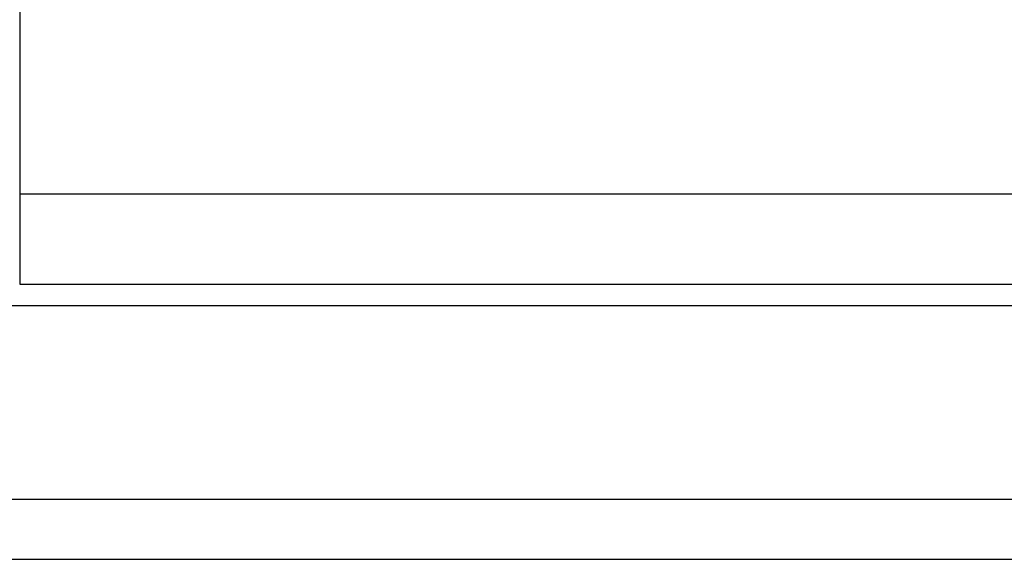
# Model space of a CAD drawing. Header units: millimetres. Extents: x 292 to 530, y -268 to -194.
# Tile 3 of 52: x 454.43 to 465.88, y -254.76 to -248.49. Entities that reach past the tile are written whole.
import ezdxf

# ---------------------------------------------------------------- set-up
doc = ezdxf.new("R2010")
doc.units = ezdxf.units.MM
doc.header["$LTSCALE"] = 0.1
doc.layers.add('OUT', color=3, linetype='CONTINUOUS')

msp = doc.modelspace()

# ---------------------------------------------------------------- linework, layer by layer
at = {"layer": 'OUT', "color": 0}
for p, q in [((454.432, -230.763), (454.432, -251.563)), ((454.432, -250.513), (477.332, -250.513)), ((454.432, -251.563), (477.332, -251.563)), ((399.296, -251.813), (529.882, -251.813)), ((399.057, -254.063), (529.882, -254.063)), ((379.882, -254.763), (529.882, -254.763))]:
    msp.add_line(p, q, dxfattribs=at)

doc.saveas('drawing.dxf')
